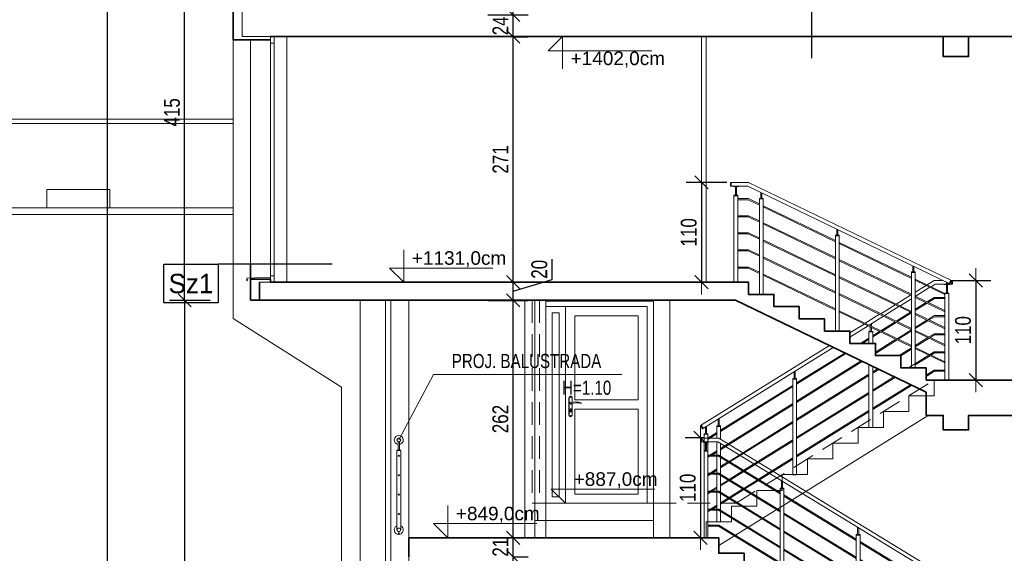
# Model space of a CAD drawing. Header units: millimetres. Extents: x -539 to 9013, y -5271 to -2164.
# Tile 4 of 15: x 305 to 1392, y -3427 to -2838. Entities that reach past the tile are written whole.
import ezdxf
from ezdxf.enums import TextEntityAlignment as Align

# ---------------------------------------------------------------- set-up
doc = ezdxf.new("R2010")
doc.units = ezdxf.units.MM
doc.linetypes.add('DASHED', pattern=[0.75, 0.5, -0.25])
for name, color, linetype, lineweight in [('!MARIUSZ', 220, 'Continuous', 35), ('BA_txc', 1, 'Continuous', 18), ('BA_txs', 2, 'Continuous', 18), ('PG_STOLARKA', 1, 'Continuous', 18), ('PG_WIDOKOWE_CIENKIE', 1, 'Continuous', 18), ('PG_WYMIARY', 1, 'Continuous', 18), ('PG_ŚCIANY_SŁUPY', 4, 'Continuous', 35)]:
    doc.layers.add(name, color=color, linetype=linetype, lineweight=lineweight)
doc.layers.add('BS_TXG', color=2, linetype='Continuous')
doc.styles.add('BIKTG', font='BIKROMSW.SHX')
doc.styles.add('BIKTS', font='bikromsw.shx', dxfattribs={"width": 0.85})
doc.styles.add('BIKWYM', font='BIKROMSW.SHX', dxfattribs={"width": 0.8})
doc.styles.get("Standard").update_dxf_attribs({"font": 'arial.ttf'})
doc.dimstyles.new('BA_KR_50', dxfattribs={"dimscale": 0.5, "dimtxt": 25, "dimasz": 1.666667, "dimexe": 24, "dimexo": 0, "dimgap": 0, "dimtad": 0, "dimdec": 1, "dimrnd": 0.5, "dimzin": 9, "dimdsep": 46, "dimtxsty": 'BIKWYM', "dimblk": 'WYM-KR', "dimcen": 0, "dimdle": 20, "dimclrd": 256, "dimclre": 256, "dimclrt": 7, "dimadec": 0, "dimazin": 0, "dimtfac": 0.033333, "dimtdec": 1, "dimtmove": 0, "dimatfit": 3, "dimldrblk": 'WYM-KR', "dimfxl": 40, "dimfxlon": 1, "dimtvp": 0.8, "dimtolj": 1, "dimarcsym": 0})

# ---------------------------------------------------------------- blocks, each defined once
blk = doc.blocks.new('SLUPEK')
blk.add_lwpolyline([(20496.3, -761.7), (20502.5, -761.7), (20502.5, -762.1), (20496.3, -762.1)], close=True)
for points in [[(20497.3, -867.7), (20497.3, -771.7), (20501.5, -771.7), (20501.5, -867.7), (20497.3, -867.7)], [(20498.8, -771.7), (20498.8, -762.1)], [(20500, -762.1), (20500, -771.7)], [(20497.3, -772.3), (20501.5, -772.3)]]:
    blk.add_lwpolyline(points)
blk = doc.blocks.new('balustrada_5')
for points in [[(1329, -3453.4), (1077, -3299.5), (1056.9, -3299.5)], [(1056.9, -3299.5), (1056.9, -3303.5)], [(1326.9, -3456.8), (1075.9, -3303.5), (1056.9, -3303.5)], [(1057.9, -3299.5), (1057.9, -3303.5)], [(1077, -3318.2), (1065.1, -3318.2)], [(1076.7, -3319.4), (1065.1, -3319.4)], [(1144.9, -3361.1), (1076.7, -3319.4)], [(1144.9, -3359.7), (1077, -3318.2)], [(1077, -3338.1), (1065.1, -3338.1)], [(1076.7, -3339.3), (1065.1, -3339.3)], [(1144.9, -3381), (1076.7, -3339.3)], [(1144.9, -3379.6), (1077, -3338.1)], [(1146.4, -3354.8), (1146.4, -3346.5)], [(1147.6, -3347.3), (1147.6, -3354.8)], [(1077, -3358), (1065.1, -3358)], [(1076.7, -3359.2), (1065.1, -3359.2)], [(1144.9, -3400.9), (1076.7, -3359.2)], [(1144.9, -3399.5), (1077, -3358)], [(1144.9, -3460.8), (1144.9, -3354.8), (1149.1, -3354.8), (1149.1, -3460.8), (1144.9, -3460.8)], [(1144.9, -3355.4), (1149.1, -3355.4)], [(1228.9, -3411), (1149.1, -3362.2)], [(1228.9, -3412.4), (1149.1, -3363.7)], [(1077, -3378), (1065.1, -3378)], [(1076.7, -3379.2), (1065.1, -3379.2)], [(1144.9, -3420.8), (1076.7, -3379.2)], [(1144.9, -3419.4), (1077, -3378)], [(1228.9, -3430.9), (1149.1, -3382.2)], [(1228.9, -3432.3), (1149.1, -3383.6)], [(1077, -3395.5), (1065.1, -3395.5)], [(1076.7, -3396.7), (1065.1, -3396.7)], [(1144.9, -3438.4), (1076.7, -3396.7)], [(1144.9, -3437), (1077, -3395.5)], [(1228.9, -3450.8), (1149.1, -3402.1)], [(1230.4, -3406.1), (1230.4, -3397.8)], [(1231.6, -3398.6), (1231.6, -3406.1)], [(1228.9, -3452.2), (1149.1, -3403.5)], [(1228.9, -3512.1), (1228.9, -3406.1), (1233.1, -3406.1), (1233.1, -3512.1), (1228.9, -3512.1)], [(1228.9, -3406.7), (1233.1, -3406.7)], [(1312.9, -3462.3), (1233.1, -3413.5)], [(1228.9, -3470.7), (1149.1, -3422)], [(1228.9, -3472.1), (1149.1, -3423.4)], [(1312.9, -3463.7), (1233.1, -3415)], [(1312.9, -3482.2), (1233.1, -3433.5)], [(1312.9, -3483.6), (1233.1, -3434.9)], [(1228.9, -3488.3), (1149.1, -3439.6)], [(1228.9, -3489.7), (1149.1, -3441)], [(1312.9, -3502.1), (1233.1, -3453.4)], [(1312.9, -3503.5), (1233.1, -3454.8)], [(1312.9, -3563.4), (1312.9, -3457.4), (1317.1, -3457.4), (1317.1, -3563.4), (1312.9, -3563.4)], [(1314.4, -3457.4), (1314.4, -3449.1)], [(1315.6, -3449.9), (1315.6, -3457.4)], [(1326.1, -3456.2), (1328.1, -3452.8)], [(1326.9, -3456.8), (1329, -3453.4)], [(1312.9, -3458), (1317.1, -3458)], [(1312.9, -3522), (1233.1, -3473.3)], [(1312.9, -3523.4), (1233.1, -3474.7)], [(1312.9, -3539.6), (1233.1, -3490.9)], [(1312.9, -3541), (1233.1, -3492.3)]]:
    blk.add_lwpolyline(points)
blk.add_blockref('SLUPEK', (-19436.4, -2541.8))
blk = doc.blocks.new('balustrada_6')
for points in [[(1294.1, -3138.4), (1306, -3131)], [(1307.2, -3130.3), (1315, -3125.5), (1324.8, -3125.5)], [(1311.5, -3132.4), (1316.1, -3129.5), (1335.1, -3129.5)], [(1334, -3125.5), (1335.1, -3125.5)], [(1334.1, -3125.5), (1334.1, -3129.5)], [(1335.1, -3125.5), (1335.1, -3129.5)], [(1273, -3151.6), (1288.9, -3141.7)], [(1294.1, -3143.1), (1310.3, -3133.1)], [(1255.9, -3162.2), (1271.8, -3152.3)], [(1277.3, -3153.6), (1289.9, -3145.8)], [(1294.1, -3157.3), (1306, -3149.9)], [(1294.1, -3158.7), (1307.2, -3150.5)], [(1307.2, -3149.2), (1315, -3144.3), (1326.9, -3144.3)], [(1308.5, -3149.8), (1315.3, -3145.5), (1326.9, -3145.5)], [(1238.8, -3172.8), (1254.7, -3162.9)], [(1260.2, -3164.2), (1276.1, -3154.4)], [(1273, -3170.4), (1288.9, -3160.5)], [(1274.3, -3171), (1289.9, -3161.3)], [(1222, -3183.2), (1237.6, -3173.6)], [(1243.1, -3174.9), (1259, -3165)], [(1244.4, -3175.5), (1244.4, -3174.1)], [(1244.4, -3175.5), (1244.4, -3174.1)], [(1245.6, -3176.1), (1245.6, -3173.3)], [(1245.6, -3176.1), (1245.6, -3173.3)], [(1255.9, -3181), (1271.8, -3171.2)], [(1257.2, -3181.7), (1273, -3171.8)], [(1294.1, -3177.3), (1307, -3169.3)], [(1294.1, -3178.7), (1308.3, -3169.9)], [(1308.2, -3168.5), (1315, -3164.3), (1326.9, -3164.3)], [(1309.5, -3169.1), (1315.3, -3165.5), (1326.9, -3165.5)], [(1222, -3188), (1241.9, -3175.6)], [(1247.1, -3195), (1247.1, -3181.7), (1242.9, -3181.7), (1242.9, -3195)], [(1247.1, -3195), (1247.1, -3181.7), (1242.9, -3181.7), (1242.9, -3195)], [(1244.4, -3181.7), (1244.4, -3176.8)], [(1244.4, -3181.7), (1244.4, -3176.8)], [(1245.6, -3181.7), (1245.6, -3177.4)], [(1245.6, -3181.7), (1245.6, -3177.4)], [(1247.1, -3186.5), (1254.7, -3181.8)], [(1247.1, -3187.9), (1255.9, -3182.4)], [(1274, -3189.8), (1289.9, -3179.9)], [(1275.3, -3190.4), (1289.9, -3181.3)], [(1309.2, -3187.9), (1315, -3184.3), (1326.9, -3184.3)], [(1310.5, -3188.5), (1315.3, -3185.5), (1326.9, -3185.5)], [(1233.5, -3195), (1242.9, -3189.1)], [(1235.7, -3195), (1242.9, -3190.5)], [(1250, -3204.7), (1272.8, -3190.5)], [(1250, -3206.1), (1274.1, -3191.1)], [(1294.1, -3197.3), (1308, -3188.6)], [(1294.1, -3198.7), (1309.3, -3189.3)], [(1056.9, -3285.8), (1199.2, -3197.4)], [(1059, -3289.2), (1203.4, -3199.5)], [(1163.1, -3238.7), (1216.2, -3205.7)], [(1163.1, -3240.1), (1217.5, -3206.3)], [(1276.2, -3208.5), (1289.9, -3199.9)], [(1278, -3208.7), (1289.9, -3201.3)], [(1310.3, -3207.3), (1315, -3204.3), (1326.9, -3204.3)], [(1311.6, -3207.9), (1315.3, -3205.5), (1326.9, -3205.5)], [(1163.1, -3258.7), (1234.4, -3214.4)], [(1163.1, -3260.1), (1235.6, -3215)], [(1286.7, -3222), (1309.1, -3208)], [(1294.1, -3218.7), (1310.4, -3208.6)], [(1160.4, -3233.9), (1160.4, -3226.3)], [(1160.4, -3233.9), (1160.4, -3226.3)], [(1161.6, -3233.9), (1161.6, -3225.5)], [(1161.6, -3233.9), (1161.6, -3225.5)], [(1163.1, -3278.7), (1242.9, -3229.1)], [(1242.9, -3218.5), (1242.9, -3287.7), (1247.1, -3287.7), (1247.1, -3220.6)], [(1242.9, -3218.5), (1242.9, -3287.7), (1247.1, -3287.7), (1247.1, -3220.6)], [(1247.1, -3226.5), (1252.5, -3223.2)], [(1247.1, -3227.9), (1253.8, -3223.8)], [(1288.9, -3222), (1289.9, -3221.4)], [(1306, -3229.9), (1315, -3224.4), (1326.9, -3224.4)], [(1306, -3231.4), (1315.3, -3225.6), (1326.9, -3225.6)], [(1163.1, -3280.1), (1242.9, -3230.6)], [(1247.1, -3246.5), (1270.6, -3231.9)], [(1247.1, -3247.9), (1271.9, -3232.5)], [(1079.1, -3290.9), (1158.9, -3241.3)], [(1079.1, -3292.3), (1158.9, -3242.7)], [(1163.1, -3298.7), (1242.9, -3249.2)], [(1163.1, -3300.1), (1242.9, -3250.6)], [(1247.1, -3266.5), (1288.8, -3240.6)], [(1247.1, -3267.9), (1290.1, -3241.3)], [(1079.1, -3310.9), (1158.9, -3261.3)], [(1079.1, -3312.3), (1158.9, -3262.7)], [(1163.1, -3318.7), (1242.9, -3269.2)], [(1163.1, -3320.1), (1242.9, -3270.6)], [(1076.4, -3286.1), (1076.4, -3278.5)], [(1076.4, -3286.1), (1076.4, -3278.5)], [(1077.6, -3286.1), (1077.6, -3277.7)], [(1077.6, -3286.1), (1077.6, -3277.7)], [(1088.4, -3325.2), (1158.9, -3281.3)], [(1089.5, -3325.9), (1158.9, -3282.8)], [(1056.9, -3285.8), (1059, -3289.2)], [(1057.8, -3285.3), (1059.9, -3288.7)], [(1062.4, -3294.7), (1062.4, -3287.1)], [(1062.4, -3294.7), (1062.4, -3287.1)], [(1063.6, -3294.7), (1063.6, -3286.4)], [(1063.6, -3294.7), (1063.6, -3286.4)], [(1065.1, -3299.6), (1074.9, -3293.5)], [(1079.1, -3300.7), (1079.1, -3286.1), (1074.9, -3286.1), (1074.9, -3299.5)], [(1079.1, -3300.7), (1079.1, -3286.1), (1074.9, -3286.1), (1074.9, -3299.5)], [(1065.1, -3301), (1074.9, -3294.9)], [(1074.9, -3303.5), (1074.9, -3318.2)], [(1074.9, -3303.5), (1074.9, -3318.2)], [(1104.6, -3335.1), (1158.9, -3301.4)], [(1105.8, -3335.8), (1158.9, -3302.8)], [(1067.4, -3318.2), (1074.9, -3313.5)], [(1069.6, -3318.2), (1074.9, -3314.9)], [(1079.1, -3319.5), (1079.1, -3305.4)], [(1079.1, -3319.5), (1079.1, -3305.4)], [(1065.1, -3319.6), (1065.4, -3319.4)], [(1065.1, -3321), (1067.7, -3319.4)], [(1074.9, -3319.4), (1074.9, -3338.1)], [(1074.9, -3319.4), (1074.9, -3338.1)], [(1079.1, -3339.4), (1079.1, -3320.9)], [(1079.1, -3339.4), (1079.1, -3320.9)], [(1079.1, -3330.9), (1087.2, -3325.9)], [(1079.1, -3332.3), (1088.4, -3326.6)], [(1120.9, -3345), (1158.9, -3321.4)], [(1122, -3345.7), (1158.9, -3322.8)], [(1067.5, -3338.1), (1074.9, -3333.5)], [(1069.8, -3338.1), (1074.9, -3335)], [(1088.5, -3345.1), (1103.5, -3335.8)], [(1089.6, -3345.8), (1104.6, -3336.5)], [(1065.1, -3339.6), (1065.6, -3339.3)], [(1065.1, -3341), (1067.9, -3339.3)], [(1074.9, -3339.3), (1074.9, -3358)], [(1074.9, -3339.3), (1074.9, -3358)], [(1079.1, -3359.3), (1079.1, -3340.8)], [(1079.1, -3359.3), (1079.1, -3340.8)], [(1079.1, -3350.9), (1087.3, -3345.8)], [(1079.1, -3352.3), (1088.5, -3346.5)], [(1104.7, -3355), (1119.7, -3345.7)], [(1105.8, -3355.7), (1120.9, -3346.4)], [(1065.1, -3359.6), (1065.7, -3359.2)], [(1065.1, -3361), (1068, -3359.2)], [(1067.7, -3358), (1074.9, -3353.6)], [(1069.9, -3358), (1074.9, -3355)], [(1074.9, -3359.2), (1074.9, -3378)], [(1074.9, -3359.2), (1074.9, -3378)], [(1088.5, -3365.1), (1103.6, -3355.7)], [(1089.7, -3365.8), (1104.7, -3356.4)], [(1079.1, -3379.3), (1079.1, -3360.7)], [(1079.1, -3379.3), (1079.1, -3360.7)], [(1079.1, -3370.9), (1087.4, -3365.8)], [(1079.1, -3372.3), (1088.5, -3366.5)], [(1065.1, -3379.6), (1065.9, -3379.2)], [(1065.1, -3381), (1068.2, -3379.2)], [(1067.8, -3378), (1074.9, -3373.6)], [(1070.1, -3378), (1074.9, -3375)], [(1074.9, -3379.2), (1074.9, -3392.1), (1079.1, -3392.1), (1079.1, -3380.7)], [(1074.9, -3379.2), (1074.9, -3392.1), (1079.1, -3392.1), (1079.1, -3380.7)]]:
    blk.add_lwpolyline(points)
for points in [[(1247.1, -3182.3), (1242.9, -3182.3), (1242.9, -3181.7), (1247.1, -3181.7)], [(1247.1, -3182.3), (1242.9, -3182.3), (1242.9, -3181.7), (1247.1, -3181.7)], [(1158.9, -3339.9), (1163.1, -3339.9), (1163.1, -3233.9), (1158.9, -3233.9)], [(1163.1, -3234.5), (1158.9, -3234.5), (1158.9, -3233.9), (1163.1, -3233.9)], [(1158.9, -3339.9), (1163.1, -3339.9), (1163.1, -3233.9), (1158.9, -3233.9)], [(1163.1, -3234.5), (1158.9, -3234.5), (1158.9, -3233.9), (1163.1, -3233.9)], [(1079.1, -3286.7), (1074.9, -3286.7), (1074.9, -3286.1), (1079.1, -3286.1)], [(1079.1, -3286.7), (1074.9, -3286.7), (1074.9, -3286.1), (1079.1, -3286.1)], [(1060.9, -3409.5), (1065.1, -3409.5), (1065.1, -3294.7), (1060.9, -3294.7)], [(1065.1, -3295.3), (1060.9, -3295.3), (1060.9, -3294.7), (1065.1, -3294.7)], [(1060.9, -3409.5), (1065.1, -3409.5), (1065.1, -3294.7), (1060.9, -3294.7)], [(1065.1, -3295.3), (1060.9, -3295.3), (1060.9, -3294.7), (1065.1, -3294.7)]]:
    blk.add_lwpolyline(points, close=True)
blk.add_blockref('SLUPEK', (-19170.4, -2367.8))
blk = doc.blocks.new('balustrada_7')
for points in [[(1334.1, -3125.5), (1110, -3017.5), (1089.9, -3017.5)], [(1089.9, -3017.5), (1089.9, -3021.5)], [(1332.3, -3129.1), (1109.1, -3021.5), (1089.9, -3021.5)], [(1090.9, -3017.5), (1090.9, -3021.5)], [(1123.4, -3035), (1123.4, -3028.4)], [(1123.4, -3035), (1123.4, -3028.4)], [(1124.6, -3035), (1124.6, -3028.9)], [(1124.6, -3035), (1124.6, -3028.9)], [(1121.9, -3040.9), (1110, -3035.2), (1098.1, -3035.2)], [(1121.9, -3042.3), (1109.7, -3036.4), (1098.1, -3036.4)], [(1205.9, -3081.4), (1126.1, -3043)], [(1205.9, -3082.8), (1126.1, -3044.3)], [(1121.9, -3059.8), (1110, -3054.1), (1098.1, -3054.1)], [(1121.9, -3061.1), (1109.7, -3055.3), (1098.1, -3055.3)], [(1205.9, -3100.3), (1126.1, -3061.9)], [(1205.9, -3101.6), (1126.1, -3063.2)], [(1121.9, -3078.7), (1110, -3073), (1098.1, -3073)], [(1121.9, -3080), (1109.7, -3074.2), (1098.1, -3074.2)], [(1207.4, -3075.5), (1207.4, -3068.9)], [(1207.4, -3075.5), (1207.4, -3068.9)], [(1208.6, -3075.5), (1208.6, -3069.4)], [(1208.6, -3075.5), (1208.6, -3069.4)], [(1205.9, -3119.2), (1126.1, -3080.7)], [(1205.9, -3120.5), (1126.1, -3082.1)], [(1289.9, -3121.9), (1210.1, -3083.5)], [(1289.9, -3123.3), (1210.1, -3084.8)], [(1121.9, -3097.6), (1110, -3091.8), (1098.1, -3091.8)], [(1121.9, -3098.9), (1109.7, -3093), (1098.1, -3093)], [(1205.9, -3138.1), (1126.1, -3099.6)], [(1205.9, -3139.4), (1126.1, -3100.9)], [(1289.9, -3140.8), (1210.1, -3102.4)], [(1289.9, -3142.1), (1210.1, -3103.7)], [(1291.4, -3116), (1291.4, -3109.4)], [(1291.4, -3116), (1291.4, -3109.4)], [(1121.9, -3116.4), (1110, -3110.7), (1098.1, -3110.7)], [(1121.9, -3117.8), (1109.7, -3111.9), (1098.1, -3111.9)], [(1205.9, -3156.9), (1126.1, -3118.5)], [(1205.9, -3158.3), (1126.1, -3119.8)], [(1292.6, -3116), (1292.6, -3109.9)], [(1292.6, -3116), (1292.6, -3109.9)], [(1289.9, -3159.7), (1210.1, -3121.2)], [(1289.9, -3161), (1210.1, -3122.6)], [(1326.9, -3139.8), (1294.1, -3124)], [(1326.9, -3141.1), (1294.1, -3125.3)], [(1328.4, -3139.5), (1328.4, -3127.2)], [(1328.4, -3139.5), (1328.4, -3127.2)], [(1329.6, -3139.5), (1329.6, -3127.8)], [(1329.6, -3139.5), (1329.6, -3127.8)], [(1289.9, -3178.6), (1210.1, -3140.1)], [(1289.9, -3179.9), (1210.1, -3141.4)], [(1326.9, -3158.7), (1294.1, -3142.9)], [(1326.9, -3160), (1294.1, -3144.2)], [(1289.9, -3197.4), (1210.1, -3159)], [(1289.9, -3198.8), (1210.1, -3160.3)], [(1326.9, -3177.5), (1294.1, -3161.7)], [(1326.9, -3178.9), (1294.1, -3163.1)], [(1326.9, -3196.4), (1294.1, -3180.6)], [(1326.9, -3197.7), (1294.1, -3181.9)], [(1326.9, -3215.3), (1294.1, -3199.5)], [(1326.9, -3216.6), (1294.1, -3200.8)]]:
    blk.add_lwpolyline(points)
for points in [[(1121.9, -3141), (1126.1, -3141), (1126.1, -3035), (1121.9, -3035)], [(1126.1, -3035.6), (1121.9, -3035.6), (1121.9, -3035), (1126.1, -3035)], [(1121.9, -3141), (1126.1, -3141), (1126.1, -3035), (1121.9, -3035)], [(1126.1, -3035.6), (1121.9, -3035.6), (1121.9, -3035), (1126.1, -3035)], [(1205.9, -3181.5), (1210.1, -3181.5), (1210.1, -3075.5), (1205.9, -3075.5)], [(1210.1, -3076.1), (1205.9, -3076.1), (1205.9, -3075.5), (1210.1, -3075.5)], [(1205.9, -3181.5), (1210.1, -3181.5), (1210.1, -3075.5), (1205.9, -3075.5)], [(1210.1, -3076.1), (1205.9, -3076.1), (1205.9, -3075.5), (1210.1, -3075.5)], [(1289.9, -3222), (1294.1, -3222), (1294.1, -3116), (1289.9, -3116)], [(1294.1, -3116.6), (1289.9, -3116.6), (1289.9, -3116), (1294.1, -3116)], [(1289.9, -3222), (1294.1, -3222), (1294.1, -3116), (1289.9, -3116)], [(1294.1, -3116.6), (1289.9, -3116.6), (1289.9, -3116), (1294.1, -3116)], [(1326.9, -3235.5), (1331.1, -3235.5), (1331.1, -3139.5), (1326.9, -3139.5)], [(1331.1, -3140.1), (1326.9, -3140.1), (1326.9, -3139.5), (1331.1, -3139.5)], [(1326.9, -3235.5), (1331.1, -3235.5), (1331.1, -3139.5), (1326.9, -3139.5)], [(1331.1, -3140.1), (1326.9, -3140.1), (1326.9, -3139.5), (1331.1, -3139.5)]]:
    blk.add_lwpolyline(points, close=True)
blk.add_blockref('SLUPEK', (-19403.4, -2259.8))
blk = doc.blocks.new('WYM-KR')
at = {"linetype": 'ByBlock'}
blk.add_line((11.52, 0), (-11.52, 0), dxfattribs=at)
at = {"color": 7, "linetype": 'ByBlock'}
blk.add_line((6.24, 6.24), (-6.24, -6.24), dxfattribs=at)
blk = doc.blocks.new('*D384')
at = {"layer": 'Defpoints', "color": 0, "transparency": 16777216}
for p in [(487.3, -2732.5), (560.9, -2732.5), (560, -3147.5)]:
    blk.add_point(p, dxfattribs=at)
at = {"layer": 'PG_WYMIARY', "lineweight": -2, "transparency": 16777216}
for p, q in [((515.3, -2732.5), (470.5, -2732.5)), ((487.3, -3146.3), (487.3, -2733.6)), ((515.3, -3147.5), (470.5, -3147.5))]:
    blk.add_line(p, q, dxfattribs=at)
at = {"layer": 'PG_WYMIARY', "lineweight": -2, "transparency": 16777216, "xscale": 1.166666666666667, "yscale": 1.166666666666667, "zscale": 1.166666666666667}
for p, rotation in [((487.3, -2732.5), 90), ((487.3, -3147.5), 270)]:
    blk.add_blockref('WYM-KR', p, dxfattribs=dict(at, rotation=rotation))
at = {"layer": 'PG_WYMIARY', "color": 7, "transparency": 16777216, "insert": (473.3, -2940), "char_height": 17.5, "attachment_point": 5, "rotation": 90, "style": 'BIKWYM'}
blk.add_mtext('\\A1;415', dxfattribs=at)
blk = doc.blocks.new('*D385')
at = {"layer": 'Defpoints', "color": 0, "transparency": 16777216}
for p in [(535.9, -2732.5), (317.7, -4288.5), (401.7, -4288.5)]:
    blk.add_point(p, dxfattribs=at)
at = {"layer": 'PG_WYMIARY', "lineweight": -2, "transparency": 16777216}
for p, q in [((429.7, -2732.5), (384.9, -2732.5)), ((401.7, -2733.6), (401.7, -4287.3)), ((373.7, -4288.5), (418.5, -4288.5))]:
    blk.add_line(p, q, dxfattribs=at)
at = {"layer": 'PG_WYMIARY', "lineweight": -2, "transparency": 16777216, "xscale": 1.166666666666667, "yscale": 1.166666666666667, "zscale": 1.166666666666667}
for p, rotation in [((401.7, -2732.5), 90), ((401.7, -4288.5), 270)]:
    blk.add_blockref('WYM-KR', p, dxfattribs=dict(at, rotation=rotation))
at = {"layer": 'PG_WYMIARY', "color": 7, "transparency": 16777216, "insert": (387.7, -3510.5), "char_height": 17.5, "attachment_point": 5, "rotation": 90, "style": 'BIKWYM'}
blk.add_mtext('\\A1;1556', dxfattribs=at)
blk = doc.blocks.new('*D386')
at = {"layer": 'Defpoints', "color": 0, "transparency": 16777216}
for p in [(560, -3147.5), (247.7, -4288.5), (487.3, -4288.5)]:
    blk.add_point(p, dxfattribs=at)
at = {"layer": 'PG_WYMIARY', "lineweight": -2, "transparency": 16777216}
for p, q in [((515.3, -3147.5), (470.5, -3147.5)), ((487.3, -3148.6), (487.3, -4287.3)), ((459.3, -4288.5), (504.1, -4288.5))]:
    blk.add_line(p, q, dxfattribs=at)
at = {"layer": 'PG_WYMIARY', "lineweight": -2, "transparency": 16777216, "xscale": 1.166666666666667, "yscale": 1.166666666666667, "zscale": 1.166666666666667}
for p, rotation in [((487.3, -3147.5), 90), ((487.3, -4288.5), 270)]:
    blk.add_blockref('WYM-KR', p, dxfattribs=dict(at, rotation=rotation))
at = {"layer": 'PG_WYMIARY', "color": 7, "transparency": 16777216, "insert": (473.3, -3718), "char_height": 17.5, "attachment_point": 5, "rotation": 90, "style": 'BIKWYM'}
blk.add_mtext('\\A1;1141', dxfattribs=at)
blk = doc.blocks.new('*D391')
at = {"layer": 'Defpoints', "color": 0, "transparency": 16777216}
for p in [(850, -3430.5), (850, -3430.5), (762, -3701.5)]:
    blk.add_point(p, dxfattribs=at)
at = {"layer": 'PG_WYMIARY', "lineweight": -2, "transparency": 16777216}
for p, q in [((850, -3430.5), (866.8, -3430.5)), ((850, -3700.3), (850, -3431.6)), ((822, -3701.5), (866.8, -3701.5))]:
    blk.add_line(p, q, dxfattribs=at)
at = {"layer": 'PG_WYMIARY', "lineweight": -2, "transparency": 16777216, "xscale": 1.166666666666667, "yscale": 1.166666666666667, "zscale": 1.166666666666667}
for p, rotation in [((850, -3430.5), 90), ((850, -3701.5), 270)]:
    blk.add_blockref('WYM-KR', p, dxfattribs=dict(at, rotation=rotation))
at = {"layer": 'PG_WYMIARY', "color": 7, "transparency": 16777216, "insert": (836, -3566), "char_height": 17.5, "attachment_point": 5, "rotation": 90, "style": 'BIKWYM'}
blk.add_mtext('\\A1;271', dxfattribs=at)
blk = doc.blocks.new('*D392')
at = {"layer": 'Defpoints', "color": 0, "transparency": 16777216}
for p in [(777.9, -3409.5), (850, -3409.5), (850, -3430.5)]:
    blk.add_point(p, dxfattribs=at)
at = {"layer": 'PG_WYMIARY', "lineweight": -2, "transparency": 16777216}
for p, q in [((822, -3409.5), (866.8, -3409.5)), ((850, -3429.3), (850, -3410.6)), ((850, -3430.5), (866.8, -3430.5))]:
    blk.add_line(p, q, dxfattribs=at)
at = {"layer": 'PG_WYMIARY', "lineweight": -2, "transparency": 16777216, "xscale": 1.166666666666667, "yscale": 1.166666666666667, "zscale": 1.166666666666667}
for p, rotation in [((850, -3409.5), 90), ((850, -3430.5), 270)]:
    blk.add_blockref('WYM-KR', p, dxfattribs=dict(at, rotation=rotation))
at = {"layer": 'PG_WYMIARY', "color": 7, "transparency": 16777216, "insert": (836, -3420), "char_height": 17.5, "attachment_point": 5, "rotation": 90, "style": 'BIKWYM'}
blk.add_mtext('\\A1;21', dxfattribs=at)
blk = doc.blocks.new('*D393')
at = {"layer": 'Defpoints', "color": 0, "transparency": 16777216}
for p in [(735, -3147.5), (850, -3147.5), (777.9, -3409.5)]:
    blk.add_point(p, dxfattribs=at)
at = {"layer": 'PG_WYMIARY', "lineweight": -2, "transparency": 16777216}
for p, q in [((822, -3147.5), (866.8, -3147.5)), ((850, -3408.3), (850, -3148.6)), ((822, -3409.5), (866.8, -3409.5))]:
    blk.add_line(p, q, dxfattribs=at)
at = {"layer": 'PG_WYMIARY', "lineweight": -2, "transparency": 16777216, "xscale": 1.166666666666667, "yscale": 1.166666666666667, "zscale": 1.166666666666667}
for p, rotation in [((850, -3147.5), 90), ((850, -3409.5), 270)]:
    blk.add_blockref('WYM-KR', p, dxfattribs=dict(at, rotation=rotation))
at = {"layer": 'PG_WYMIARY', "color": 7, "transparency": 16777216, "insert": (836, -3278.5), "char_height": 17.5, "attachment_point": 5, "rotation": 90, "style": 'BIKWYM'}
blk.add_mtext('\\A1;262', dxfattribs=at)
blk = doc.blocks.new('*D394')
at = {"layer": 'Defpoints', "color": 0, "transparency": 16777216}
for p in [(729.3, -3127.5), (850, -3127.5), (735, -3147.5)]:
    blk.add_point(p, dxfattribs=at)
at = {"layer": 'PG_WYMIARY', "lineweight": -2, "transparency": 16777216}
for p, q in [((893, -3124.5), (893, -3101.9)), ((822, -3127.5), (866.8, -3127.5)), ((850, -3137.5), (893, -3124.5)), ((850, -3146.3), (850, -3128.6)), ((822, -3147.5), (866.8, -3147.5))]:
    blk.add_line(p, q, dxfattribs=at)
at = {"layer": 'PG_WYMIARY', "lineweight": -2, "transparency": 16777216, "xscale": 1.166666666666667, "yscale": 1.166666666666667, "zscale": 1.166666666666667}
for p, rotation in [((850, -3127.5), 90), ((850, -3147.5), 270)]:
    blk.add_blockref('WYM-KR', p, dxfattribs=dict(at, rotation=rotation))
at = {"layer": 'PG_WYMIARY', "color": 7, "transparency": 16777216, "insert": (879, -3113.2), "char_height": 17.5, "attachment_point": 5, "rotation": 90, "style": 'BIKWYM'}
blk.add_mtext('\\A1;20', dxfattribs=at)
blk = doc.blocks.new('*D395')
at = {"layer": 'Defpoints', "color": 0, "transparency": 16777216}
for p in [(850, -2856.5), (850, -2856.5), (683.9, -3127.5)]:
    blk.add_point(p, dxfattribs=at)
at = {"layer": 'PG_WYMIARY', "lineweight": -2, "transparency": 16777216}
for p, q in [((850, -2856.5), (866.8, -2856.5)), ((850, -3126.3), (850, -2857.6)), ((822, -3127.5), (866.8, -3127.5))]:
    blk.add_line(p, q, dxfattribs=at)
at = {"layer": 'PG_WYMIARY', "lineweight": -2, "transparency": 16777216, "xscale": 1.166666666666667, "yscale": 1.166666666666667, "zscale": 1.166666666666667}
for p, rotation in [((850, -2856.5), 90), ((850, -3127.5), 270)]:
    blk.add_blockref('WYM-KR', p, dxfattribs=dict(at, rotation=rotation))
at = {"layer": 'PG_WYMIARY', "color": 7, "transparency": 16777216, "insert": (836, -2992), "char_height": 17.5, "attachment_point": 5, "rotation": 90, "style": 'BIKWYM'}
blk.add_mtext('\\A1;271', dxfattribs=at)
blk = doc.blocks.new('*D396')
at = {"layer": 'Defpoints', "color": 0, "transparency": 16777216}
for p in [(529.5, -2832.5), (850, -2832.5), (850, -2856.5)]:
    blk.add_point(p, dxfattribs=at)
at = {"layer": 'PG_WYMIARY', "lineweight": -2, "transparency": 16777216}
for p, q in [((822, -2832.5), (866.8, -2832.5)), ((850, -2855.3), (850, -2833.6)), ((850, -2856.5), (866.8, -2856.5))]:
    blk.add_line(p, q, dxfattribs=at)
at = {"layer": 'PG_WYMIARY', "lineweight": -2, "transparency": 16777216, "xscale": 1.166666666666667, "yscale": 1.166666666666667, "zscale": 1.166666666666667}
for p, rotation in [((850, -2832.5), 90), ((850, -2856.5), 270)]:
    blk.add_blockref('WYM-KR', p, dxfattribs=dict(at, rotation=rotation))
at = {"layer": 'PG_WYMIARY', "color": 7, "transparency": 16777216, "insert": (836, -2844.5), "char_height": 17.5, "attachment_point": 5, "rotation": 90, "style": 'BIKWYM'}
blk.add_mtext('\\A1;24', dxfattribs=at)
blk = doc.blocks.new('*D397')
at = {"layer": 'Defpoints', "color": 0, "transparency": 16777216}
for p in [(850, -2732.5), (850, -2732.5), (556, -2832.5)]:
    blk.add_point(p, dxfattribs=at)
at = {"layer": 'PG_WYMIARY', "lineweight": -2, "transparency": 16777216}
for p, q in [((850, -2732.5), (866.8, -2732.5)), ((850, -2831.3), (850, -2733.6)), ((822, -2832.5), (866.8, -2832.5))]:
    blk.add_line(p, q, dxfattribs=at)
at = {"layer": 'PG_WYMIARY', "lineweight": -2, "transparency": 16777216, "xscale": 1.166666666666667, "yscale": 1.166666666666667, "zscale": 1.166666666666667}
for p, rotation in [((850, -2732.5), 90), ((850, -2832.5), 270)]:
    blk.add_blockref('WYM-KR', p, dxfattribs=dict(at, rotation=rotation))
at = {"layer": 'PG_WYMIARY', "color": 7, "transparency": 16777216, "insert": (836, -2782.5), "char_height": 17.5, "attachment_point": 5, "rotation": 90, "style": 'BIKWYM'}
blk.add_mtext('\\A1;100', dxfattribs=at)
blk = doc.blocks.new('*D428')
at = {"layer": 'Defpoints', "color": 0, "transparency": 16777216}
for p in [(1335.1, -3125.5), (1335.1, -3235.5), (1360.9, -3235.5)]:
    blk.add_point(p, dxfattribs=at)
at = {"layer": 'PG_WYMIARY', "lineweight": -2, "transparency": 16777216}
for p, q in [((1335.1, -3125.5), (1377.7, -3125.5)), ((1360.9, -3126.6), (1360.9, -3234.3)), ((1335.1, -3235.5), (1377.7, -3235.5))]:
    blk.add_line(p, q, dxfattribs=at)
at = {"layer": 'PG_WYMIARY', "lineweight": -2, "transparency": 16777216, "xscale": 1.166666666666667, "yscale": 1.166666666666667, "zscale": 1.166666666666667}
for p, rotation in [((1360.9, -3125.5), 90), ((1360.9, -3235.5), 270)]:
    blk.add_blockref('WYM-KR', p, dxfattribs=dict(at, rotation=rotation))
at = {"layer": 'PG_WYMIARY', "color": 7, "transparency": 16777216, "insert": (1346.9, -3180.5), "char_height": 17.5, "attachment_point": 5, "rotation": 90, "style": 'BIKWYM'}
blk.add_mtext('\\A1;110', dxfattribs=at)
blk = doc.blocks.new('*D433')
at = {"layer": 'Defpoints', "color": 0, "transparency": 16777216}
for p in [(1060.9, -3299.3), (1056.9, -3409.5), (1060.9, -3409.5)]:
    blk.add_point(p, dxfattribs=at)
at = {"layer": 'PG_WYMIARY', "lineweight": -2, "transparency": 16777216}
for p, q in [((1060.9, -3299.3), (1040.1, -3299.3)), ((1056.9, -3300.5), (1056.9, -3408.3)), ((1060.9, -3409.5), (1040.1, -3409.5))]:
    blk.add_line(p, q, dxfattribs=at)
at = {"layer": 'PG_WYMIARY', "lineweight": -2, "transparency": 16777216, "xscale": 1.166666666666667, "yscale": 1.166666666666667, "zscale": 1.166666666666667}
for p, rotation in [((1056.9, -3299.3), 90), ((1056.9, -3409.5), 270)]:
    blk.add_blockref('WYM-KR', p, dxfattribs=dict(at, rotation=rotation))
at = {"layer": 'PG_WYMIARY', "color": 7, "transparency": 16777216, "insert": (1042.9, -3354.4), "char_height": 17.5, "attachment_point": 5, "rotation": 90, "style": 'BIKWYM'}
blk.add_mtext('\\A1;110', dxfattribs=at)
blk = doc.blocks.new('*D434')
at = {"layer": 'Defpoints', "color": 0, "transparency": 16777216}
for p in [(1093.9, -3017.3), (1058, -3127.5), (1093.9, -3127.5)]:
    blk.add_point(p, dxfattribs=at)
at = {"layer": 'PG_WYMIARY', "lineweight": -2, "transparency": 16777216}
for p, q in [((1086, -3017.3), (1041.2, -3017.3)), ((1058, -3018.5), (1058, -3126.3)), ((1086, -3127.5), (1041.2, -3127.5))]:
    blk.add_line(p, q, dxfattribs=at)
at = {"layer": 'PG_WYMIARY', "lineweight": -2, "transparency": 16777216, "xscale": 1.166666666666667, "yscale": 1.166666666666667, "zscale": 1.166666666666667}
for p, rotation in [((1058, -3017.3), 90), ((1058, -3127.5), 270)]:
    blk.add_blockref('WYM-KR', p, dxfattribs=dict(at, rotation=rotation))
at = {"layer": 'PG_WYMIARY', "color": 7, "transparency": 16777216, "insert": (1044, -3072.4), "char_height": 17.5, "attachment_point": 5, "rotation": 90, "style": 'BIKWYM'}
blk.add_mtext('\\A1;110', dxfattribs=at)
blk = doc.blocks.new('OZNWAR')
blk.add_lwpolyline([(-35, 0), (-35, 50), (35, 50), (35, 0)], close=True)
at = {"style": 'BIKTG'}
blk.add_attdef('OZNWAR', text='', height=25, dxfattribs=at).set_placement((0, 25), align=Align.MIDDLE)

msp = doc.modelspace()

# ---------------------------------------------------------------- linework, layer by layer
at = {"layer": '!MARIUSZ', "color": 18, "linetype": 'DASHED', "lineweight": 0, "ltscale": 50, "true_color": 0x000000}
for points in [[(871.16, -3147.45), (871.16, -3371.45)], [(886, -3147.45), (879.01, -3147.45), (879.01, -3371.45)], [(1005.01, -3371.45), (1096.15, -3371.45), (1315, -3235.45), (1637, -3235.45)], [(886, -3371.45), (871.16, -3371.45)]]:
    msp.add_lwpolyline(points, dxfattribs=at)
at = {"layer": 'BA_txc', "color": 18, "true_color": 0x000000}
for p, q in [((904.61, -2856.45), (888.73, -2871.97)), ((904.61, -2892.08), (904.61, -2856.45)), ((888.73, -2871.97), (1003.06, -2871.97)), ((729.27, -3091.83), (729.27, -3127.45)), ((729.27, -3127.45), (713.39, -3111.94)), ((713.39, -3111.94), (827.73, -3111.94)), ((908, -3335.83), (908, -3371.45)), ((908, -3371.45), (892.12, -3355.94)), ((892.12, -3355.94), (1006.46, -3355.94)), ((777.9, -3373.83), (777.9, -3409.45)), ((777.9, -3409.45), (762.02, -3393.94)), ((762.02, -3393.94), (876.36, -3393.94))]:
    msp.add_line(p, q, dxfattribs=at)
at = {"layer": 'BS_TXG', "color": 18, "true_color": 0x000000}
for p, q in [((1179.5, -2674.8), (1179.5, -2880.31)), ((650.32, -3107.45), (524.25, -3107.45))]:
    msp.add_line(p, q, dxfattribs=at)
at = {"layer": 'PG_STOLARKA', "color": 18, "true_color": 0x000000}
for p, q in [((582, -2863.45), (582, -3120.45)), ((586, -2863.45), (586, -3120.45))]:
    msp.add_line(p, q, dxfattribs=at)
for points in [[(586, -2856.45), (582, -2856.45), (582, -2863.45), (586, -2863.45)], [(586, -3127.45), (582, -3127.45), (582, -3120.45), (586, -3120.45)]]:
    msp.add_lwpolyline(points, close=True, dxfattribs=at)
at = {"layer": 'PG_WIDOKOWE_CIENKIE', "color": 18, "true_color": 0x000000}
for p, q in [((540.89, -2737.45), (540.89, -3167.45)), ((600, -2856.45), (600, -3127.45)), ((560, -2859.95), (560, -3123.95)), ((570, -3127.45), (570, -3147.45)), ((582, -3127.45), (570, -3127.45)), ((681, -3147.45), (681, -4084.45)), ((709, -3147.45), (709, -4084.45)), ((715, -3147.45), (715, -4084.45)), ((735, -3147.45), (735, -4084.45)), ((886, -3147.45), (886, -3371.45)), ((886, -3147.45), (1005.01, -3147.45)), ((886, -3148.45), (1005, -3148.45)), ((1005, -3148.45), (1005, -3371.45)), ((1005.01, -3147.45), (1005.01, -3371.45)), ((886.01, -3371.45), (886.01, -3154.45)), ((886.01, -3154.45), (998.01, -3154.45)), ((893.01, -3364.45), (893.01, -3161.45)), ((893.01, -3161.45), (901.01, -3161.45)), ((901.01, -3161.45), (901.01, -3364.45)), ((908.01, -3154.45), (908.01, -3371.45)), ((998.01, -3154.45), (998.01, -3371.45)), ((540.89, -3167.45), (660.4, -3243.41)), ((918.01, -3164.45), (988.01, -3164.45)), ((918.01, -3164.45), (918.01, -3257.45)), ((988.01, -3164.45), (988.01, -3257.45)), ((660.4, -3243.41), (660.4, -4288.45)), ((660.4, -3243.41), (660.4, -4258.45)), ((911.71, -3255), (911.71, -3274.2)), ((911.91, -3274.2), (911.91, -3255)), ((915.11, -3255), (915.11, -3259.89)), ((915.11, -3261.35), (915.11, -3274.2)), ((915.31, -3255), (915.31, -3259.86)), ((915.31, -3261.29), (915.31, -3274.2)), ((988.01, -3257.45), (918.01, -3257.45)), ((912.51, -3268.25), (912.51, -3269.95)), ((913.01, -3270), (913.01, -3268.74)), ((914.01, -3270), (914.01, -3268.74)), ((914.51, -3268.25), (914.51, -3269.95)), ((918.01, -3267.45), (918.01, -3361.45)), ((988.01, -3267.45), (918.01, -3267.45)), ((988.01, -3267.45), (988.01, -3361.45)), ((723.16, -3312.78), (723.16, -3303.61)), ((724.36, -3312.78), (724.36, -3303.61)), ((721.64, -3400.78), (721.64, -3312.78)), ((725.88, -3312.78), (721.64, -3312.78)), ((725.88, -3313.38), (721.64, -3313.38)), ((725.88, -3400.78), (725.88, -3312.78)), ((901.01, -3364.45), (893.01, -3364.45)), ((988.01, -3361.45), (918.01, -3361.45)), ((1005.01, -3371.45), (874, -3371.45))]:
    msp.add_line(p, q, dxfattribs=at)
for points in [[(550.89, -2856.45), (550.89, -2737.45)], [(582, -2856.45), (550.89, -2856.45)], [(1063, -3127.45), (1063, -2856.45), (1058, -2856.45), (1058, -3127.45), (1063, -3127.45)], [(-110, -3045.3), (540.89, -3045.3)], [(-110, -3052.8), (540.89, -3052.8)], [(582, -3122.03), (555.98, -3122.86), (555.98, -3126.02), (557.02, -3124.36)], [(600, -3127.45), (570, -3127.45)], [(1333.18, -3125.06), (1331.44, -3128.66)], [(1334.08, -3125.49), (1332.34, -3129.1)], [(863, -3147.45), (863, -3409.45)], [(874, -3147.45), (874, -3409.45)], [(886, -3147.45), (886, -3409.45)], [(1005, -3147.45), (1005, -3409.45)], [(1005.01, -3147.45), (1005.01, -3409.45)], [(1022.99, -3147.45), (1022.99, -3409.45)], [(1063, -3409.45), (1063, -3392.05), (1091, -3392.05), (1091, -3374.65), (1119, -3374.65), (1119, -3357.25), (1147, -3357.25), (1147, -3339.85), (1175, -3339.85), (1175, -3322.45), (1203, -3322.45), (1203, -3305.05), (1231, -3305.05), (1231, -3287.65), (1259, -3287.65), (1259, -3270.25), (1287, -3270.25), (1287, -3252.85), (1315, -3252.85), (1315, -3235.45), (1325, -3235.45)], [(1308.24, -3274.45), (1077, -3418.15)], [(1005.01, -3371.45), (1005.01, -3409.45)], [(1005.01, -3390.45), (874, -3390.45)]]:
    msp.add_lwpolyline(points, dxfattribs=at)
for points in [[(-113, -2947.45), (540.89, -2947.45), (540.89, -2952.45), (-113, -2952.45)], [(404.75, -3024.99), (335.19, -3024.99), (335.19, -3045.3), (404.75, -3045.3)]]:
    msp.add_lwpolyline(points, close=True, dxfattribs=at)
at = {"layer": 'PG_WIDOKOWE_CIENKIE'}
msp.add_lwpolyline([(735, -3147.45), (1095.48, -3147.45), (1306, -3248.95), (1306, -3274.45), (1325, -3274.45), (1325, -3290.45), (1353, -3290.45), (1353, -3274.45), (1737, -3274.45)], dxfattribs=at)
at = {"layer": 'PG_WIDOKOWE_CIENKIE', "color": 18, "true_color": 0x000000}
for centre, radius in [((913.51, -3261.05), 1), ((913.51, -3254.3), 0.3), ((913.51, -3274.9), 0.3), ((723.76, -3301.57), 2.12), ((723.76, -3301.57), 1.92), ((723.76, -3319.04), 0.6), ((723.76, -3340.49), 0.6), ((723.76, -3361.94), 0.6), ((723.76, -3383.39), 0.6), ((723.76, -3400.78), 2.12), ((723.76, -3400.78), 1.92), ((723.76, -3404.84), 0.6)]:
    msp.add_circle(centre, radius, dxfattribs=at)
for centre, radius, start, end in [((913.51, -3255), 1.8, 0, 180), ((913.51, -3255), 1.6, 0, 180), ((913.51, -3261.05), 0.85, 90, 311.71105), ((918.31, -3280.34), 20.7, 71.11883, 103.40488), ((920.05, -3278.23), 17.59, 73.63501, 109.86977), ((924.86, -3261.05), 0.332, 295.21794, 64.78206), ((913.51, -3268.25), 1, 0, 180), ((913.51, -3269.95), 1, 180, 0), ((913.51, -3268.05), 0.85, 306.03188, 233.96812), ((913.51, -3270), 0.5, 180, 0), ((913.51, -3274.2), 1.8, 180, 0), ((913.51, -3274.2), 1.6, 180, 0), ((723.76, -3301.57), 5, 276.8921, 263.1079), ((723.76, -3400.78), 5, 115.08738, 64.91262)]:
    msp.add_arc(centre, radius, start, end, dxfattribs=at)
at = {"layer": 'PG_WYMIARY', "color": 18, "true_color": 0x000000}
msp.add_lwpolyline([(723.76, -3301.57), (762.11, -3229.36), (969.92, -3229.36)], dxfattribs=at)
at = {"layer": 'PG_ŚCIANY_SŁUPY', "color": 18, "true_color": 0x000000}
for p, q in [((562.89, -2859.95), (540.89, -2859.95)), ((560, -3123.95), (560, -3107.45)), ((560, -3107.45), (560, -3147.45)), ((582, -3123.95), (560, -3123.95)), ((582, -3123.95), (582, -3127.45)), ((600, -3127.45), (582, -3127.45)), ((600, -3127.45), (600, -3127.45))]:
    msp.add_line(p, q, dxfattribs=at)
for points in [[(582, -2859.95), (540.89, -2859.95), (540.89, -2737.45)], [(1651.54, -2856.45), (582, -2856.45)], [(570, -3147.45), (570, -3127.45)], [(1306, -3235.45), (1306, -3221.95), (1278, -3221.95), (1278, -3208.45), (1250, -3208.45), (1250, -3194.95), (1222, -3194.95), (1222, -3181.45), (1194, -3181.45), (1194, -3167.95), (1166, -3167.95), (1166, -3154.45), (1138, -3154.45), (1138, -3140.95), (1110, -3140.95), (1110, -3127.45), (1082, -3127.45), (600, -3127.45)], [(560, -3147.45), (1095.48, -3147.45)], [(1095.48, -3147.45), (1306, -3248.95)], [(1306, -3235.45), (1789, -3235.45), (1789, -3290.45), (1737, -3290.45), (1737, -3274.45), (1353, -3274.45), (1353, -3290.45), (1325, -3290.45), (1325, -3274.45), (1306, -3274.45), (1306, -3248.95)], [(1329, -3580.45), (1329, -3563.35), (1301, -3563.35), (1301, -3546.25), (1273, -3546.25), (1273, -3529.15), (1245, -3529.15), (1245, -3512.05), (1217, -3512.05), (1217, -3494.95), (1189, -3494.95), (1189, -3477.85), (1161, -3477.85), (1161, -3460.75), (1133, -3460.75), (1133, -3443.65), (1105, -3443.65), (1105, -3426.55), (1077, -3426.55), (1077, -3409.45), (735, -3409.45)], [(735, -3430.45), (735, -3409.45)]]:
    msp.add_lwpolyline(points, dxfattribs=at)
msp.add_lwpolyline([(1325, -2856.45), (1353, -2856.45), (1353, -2878.45), (1325, -2878.45)], close=True, dxfattribs=at)

# ---------------------------------------------------------------- block references
at = {"layer": 'BS_TXG', "color": 18, "true_color": 0x000000}
ref = msp.add_blockref('OZNWAR', (494.22, -3107.45), dxfattribs=dict(at, xscale=0.8580000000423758, yscale=0.8580000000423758, zscale=0.8580000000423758, rotation=179.999998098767))
ref.add_attrib('OZNWAR', 'Sz1', dxfattribs={"layer": '0', "height": 21.45, "rotation": 360, "style": 'BIKTG'}).set_placement((494.22, -3128.9), align=Align.MIDDLE)
at = {"layer": 'PG_WIDOKOWE_CIENKIE', "color": 18, "true_color": 0x000000}
for name in ['balustrada_7', 'balustrada_6', 'balustrada_5']:
    msp.add_blockref(name, (0, 0), dxfattribs=at)

# ---------------------------------------------------------------- texts
at = {"layer": 'BA_txc', "color": 18, "true_color": 0x000000, "char_height": 15}
for s, insert, attachment_point in [('+1402,0cm', (913.51, -2890.64), 7), ('+1131,0cm', (738.18, -3093.26), 1), ('+887,0cm', (916.91, -3337.26), 1), ('+849,0cm', (786.81, -3375.26), 1)]:
    msp.add_mtext_dynamic_manual_height_columns(s, width=67.1278, gutter_width=50, heights=[0], dxfattribs=dict(at, insert=insert, attachment_point=attachment_point))
at = {"layer": 'BA_txs', "color": 18, "true_color": 0x000000, "style": 'BIKTS', "width": 0.8}
for s, p in [('PROJ. BALUSTRADA', (782.29, -3222.24)), ('H=1.10', (904.12, -3251.74))]:
    msp.add_text(s, height=15.6, dxfattribs=at).set_placement(p)

# ---------------------------------------------------------------- dimensions: what is measured, and where the dimension line sits
at = {"layer": 'PG_WYMIARY', "color": 18, "true_color": 0x000000}
for base, p1, p2, override, picture, middle in [((401.71, -4288.45), (535.89, -2732.45), (317.71, -4288.45), {"dimscale": 0.7}, '*D385', (387.71, -3510.45)), ((487.31, -2732.45), (560, -3147.45), (560.89, -2732.45), {"dimscale": 0.7}, '*D384', (473.31, -2939.95)), ((849.95, -2732.45), (556.02, -2832.45), (849.95, -2732.45), {"dimscale": 0.7, "dimtmove": 1}, '*D397', (835.95, -2782.45)), ((849.95, -2832.45), (849.95, -2856.45), (529.48, -2832.45), {"dimscale": 0.7, "dimtmove": 1}, '*D396', (835.95, -2844.45)), ((849.95, -2856.45), (683.86, -3127.45), (849.95, -2856.45), {"dimscale": 0.7, "dimtmove": 1}, '*D395', (835.95, -2991.95)), ((1058, -3127.45), (1093.88, -3017.35), (1093.88, -3127.45), {"dimscale": 0.7}, '*D434', (1044, -3072.4)), ((849.95, -3127.45), (735, -3147.45), (729.27, -3127.45), {"dimscale": 0.7, "dimtmove": 1}, '*D394', (879, -3124.54)), ((1360.94, -3235.45), (1335.08, -3125.45), (1335.08, -3235.45), {"dimscale": 0.7, "dimtmove": 1}, '*D428', (1346.94, -3180.45)), ((487.31, -4288.45), (560, -3147.45), (247.71, -4288.45), {"dimscale": 0.7}, '*D386', (473.31, -3717.95)), ((849.95, -3147.45), (777.9, -3409.45), (735, -3147.45), {"dimscale": 0.7, "dimtmove": 1}, '*D393', (835.95, -3278.45)), ((1056.92, -3409.45), (1060.88, -3299.35), (1060.88, -3409.45), {"dimscale": 0.7}, '*D433', (1042.92, -3354.4)), ((849.95, -3409.45), (849.95, -3430.45), (777.9, -3409.45), {"dimscale": 0.7, "dimtmove": 1}, '*D392', (835.95, -3419.95)), ((849.95, -3430.45), (761.96, -3701.45), (849.95, -3430.45), {"dimscale": 0.7, "dimtmove": 1}, '*D391', (835.95, -3565.95))]:
    dim = msp.add_linear_dim(base=base, p1=p1, p2=p2, angle=90, dimstyle='BA_KR_50', override=override, dxfattribs=at)
    dim.commit()
    dim.dimension.update_dxf_attribs({"geometry": picture, "text_midpoint": middle})

doc.saveas('drawing.dxf')
